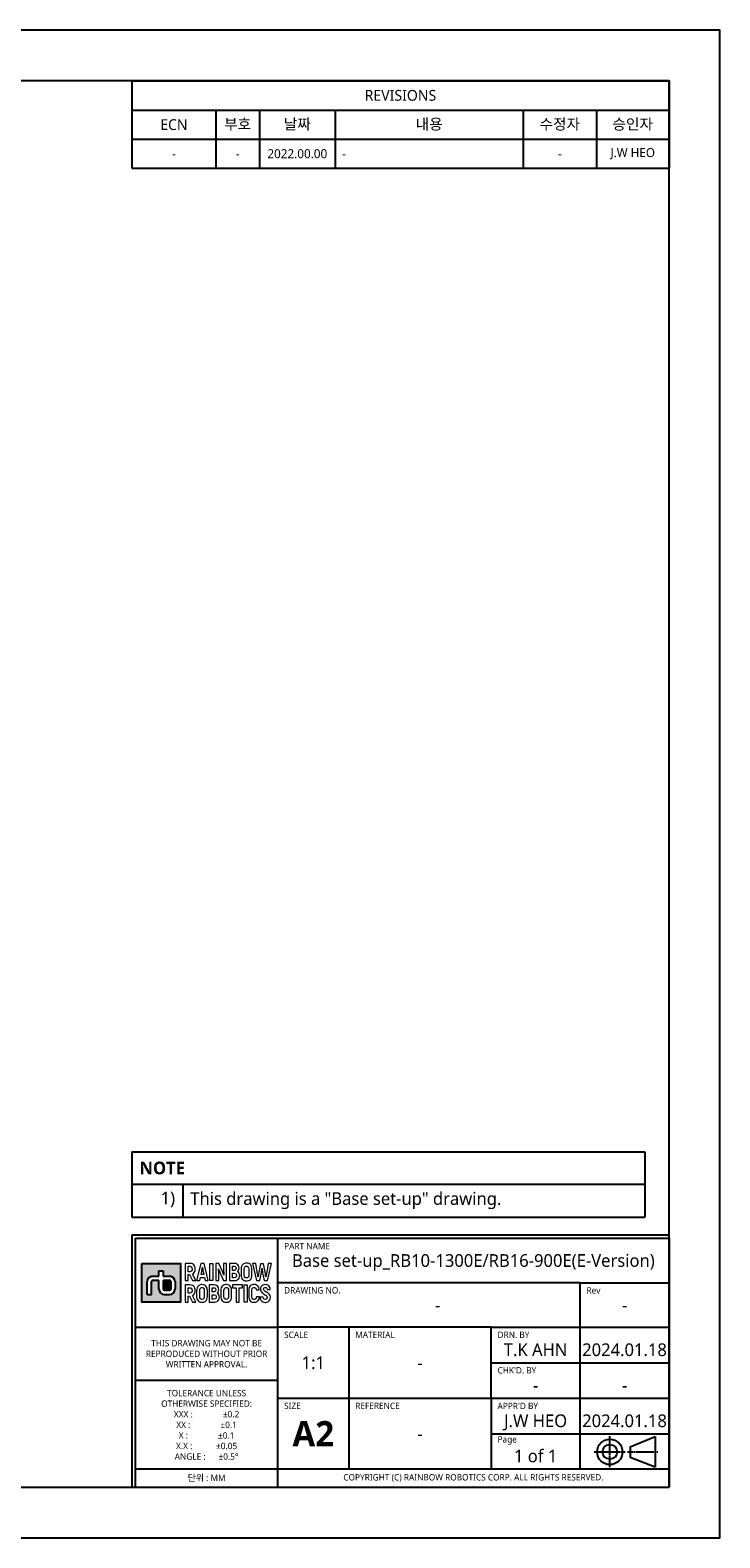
# Model space of a CAD drawing. Header units: millimetres. Extents: x 0 to 4378, y 0 to 2376.
# Tile 191 of 224: x 4186 to 4378, y 0 to 420. Entities that reach past the tile are written whole.
import ezdxf
from ezdxf.enums import TextEntityAlignment as Align

# ---------------------------------------------------------------- set-up
doc = ezdxf.new("R2010")
doc.units = ezdxf.units.MM
doc.header["$LTSCALE"] = 0.2
doc.linetypes.add('CENTER2', pattern=[1.125, 0.75, -0.125, 0.125, -0.125])
for name, color, linetype in [('02_Center Line', 1, 'CENTER2'), ('05_Section Line', 3, 'Continuous'), ('09_Table Line', 2, 'Continuous'), ('10_Drawing Template', 2, 'Continuous')]:
    doc.layers.add(name, color=color, linetype=linetype)
doc.layers.add('14_Mark', color=7, linetype='Continuous', true_color=0xe03c31)
doc.styles.add('Rainbow-2.5 Style', font='malgunsl.ttf')
doc.styles.add('Rainbow-4.0 Style', font='malgunsl.ttf')

# ---------------------------------------------------------------- blocks, each defined once
blk = doc.blocks.new('*T147')
at = {"color": 2, "transparency": 16777216}
for p, q in [((0, 0), (149.49, 0)), ((0, 0), (0, -24.36)), ((149.49, 0), (149.49, -24.36)), ((0, -8.16), (149.49, -8.16)), ((23.4, -8.16), (23.4, -24.36)), ((35.49, -8.16), (35.49, -24.36)), ((56.58, -8.16), (56.58, -24.36)), ((108.89, -8.16), (108.89, -24.36)), ((129.28, -8.16), (129.28, -24.36)), ((0, -16.31), (149.49, -16.31)), ((0, -24.36), (149.49, -24.36))]:
    blk.add_line(p, q, dxfattribs=at)
at = {"transparency": 16777216, "insert": (74.75, -4.08), "char_height": 3, "width": 145.6261, "attachment_point": 5, "style": 'Rainbow-2.5 Style'}
blk.add_mtext('REVISIONS', dxfattribs=at)
at = {"color": 7, "transparency": 16777216, "char_height": 3, "attachment_point": 5, "style": 'Rainbow-2.5 Style'}
for s, insert, width in [('ECN', (11.7, -12.24), 19.5319), ('부호', (29.44, -12.24), 8.2308), ('날짜', (46.04, -12.24), 17.2279), ('내용', (82.74, -12.24), 48.4448), ('수정자', (119.09, -12.24), 16.5265), ('승인자', (139.39, -12.24), 16.3446)]:
    blk.add_mtext(s, dxfattribs=dict(at, insert=insert, width=width))
at = {"color": 4, "transparency": 16777216, "char_height": 2.5, "style": 'Rainbow-2.5 Style'}
for s, insert, width, attachment_point in [('-', (11.7, -20.34), 19.5319, 5), ('-', (29.44, -20.34), 8.2308, 5), ('2022.00.00', (46.04, -20.34), 17.2279, 5), ('-', (58.51, -20.34), 48.4448, 4), ('-', (119.09, -20.34), 16.5265, 5), ('J.W HEO', (139.39, -20.34), 16.3446, 5)]:
    blk.add_mtext(s, dxfattribs=dict(at, insert=insert, width=width, attachment_point=attachment_point))
blk = doc.blocks.new('A$C5c51ae111123')
at = {"layer": '14_Mark'}
h = blk.add_hatch(color=256, dxfattribs=at)
h.dxf.hatch_style = 1
h.paths.add_polyline_path([(443.88, 76.44), (433.14, 76.44), (433.14, 65.7), (443.88, 65.7)])
h.paths.add_polyline_path([(439.1, 74.35), (439.1, 72.86), (440.9, 72.86, -0.414214), (442.38, 71.37), (442.38, 69.27, -0.414214), (440.9, 67.79), (439.39, 67.79, -0.414214), (437.91, 69.27), (437.91, 71.66), (436.12, 71.66, 0.414214), (435.82, 71.37), (435.82, 67.79), (434.63, 67.79), (434.63, 71.37, -0.414214), (436.11, 72.86), (437.91, 72.86), (437.91, 74.35)], flags=16)
h.paths.add_polyline_path([(440.89, 71.66, -0.414214), (441.19, 71.37), (441.19, 69.28, -0.414214), (440.89, 68.98), (439.4, 68.98, -0.414214), (439.1, 69.28), (439.1, 71.66)], flags=0)
h = blk.add_hatch(color=256, dxfattribs=at)
h.dxf.hatch_style = 1
h.paths.add_polyline_path([(441.19, 71.37, 0.414214), (440.89, 71.66), (439.1, 71.66), (439.1, 69.28, 0.414214), (439.4, 68.98), (440.89, 68.98, 0.414214), (441.19, 69.28)])
at = {"linetype": 'Continuous'}
for p, q in [((569.03, 25.37), (576.01, 28.26)), ((569.03, 25.37), (569.03, 22.41)), ((576.01, 28.26), (576.01, 19.67)), ((576.01, 19.67), (569.03, 22.41))]:
    blk.add_line(p, q, dxfattribs=at)
blk.add_lwpolyline([(0, 0), (594, 0), (594, 420), (0, 420)], close=True)
at = {"lineweight": 0}
for points in [[(446.5, 76.44), (445.19, 76.44), (445.19, 71.66), (446.03, 71.66), (446.03, 73.33), (446.41, 73.33)], [(446.49, 75.64), (446.65, 75.62), (446.91, 75.5), (447.06, 75.26), (447.11, 74.89), (447.1, 74.69), (447, 74.37), (446.8, 74.19), (446.49, 74.12), (446.03, 74.12)], [(446.03, 74.12), (446.03, 75.64), (446.49, 75.64)], [(447.77, 75.77), (447.59, 76.03), (447.48, 76.13), (447.21, 76.3), (446.88, 76.4), (446.5, 76.44)], [(447.7, 73.88), (447.85, 74.17), (447.94, 74.5), (447.97, 74.89), (447.96, 75.11), (447.9, 75.47), (447.77, 75.77)], [(450.45, 76.44), (449.55, 76.44), (448.38, 71.66), (449.25, 71.66), (449.44, 72.53), (450.56, 72.53)], [(450.56, 72.53), (450.75, 71.66), (451.62, 71.66), (450.45, 76.44)], [(454.6, 76.44), (453.76, 76.44), (453.76, 71.66), (454.59, 71.66), (454.59, 73.11), (454.58, 73.47), (454.57, 73.83), (454.55, 74.18), (454.52, 74.54), (454.49, 74.88), (454.51, 74.9)], [(455.97, 73.22), (455.94, 73.31), (455.8, 73.68), (455.71, 73.9), (455.59, 74.19), (454.6, 76.44)], [(455.87, 71.66), (456.7, 71.66), (456.7, 76.44)], [(456.7, 76.44), (455.87, 76.44), (455.87, 74.98), (455.88, 74.67), (455.89, 74.33), (455.92, 73.97), (455.95, 73.61), (455.99, 73.24), (455.97, 73.22)], [(458.94, 76.44), (457.55, 76.44), (457.55, 71.66), (458.98, 71.66), (459.05, 71.67), (459.41, 71.72), (459.72, 71.85), (459.99, 72.05), (460.04, 72.1), (460.22, 72.37)], [(458.81, 75.64), (459.08, 75.6), (459.28, 75.41), (459.35, 75.07), (459.31, 74.77), (459.14, 74.55), (458.84, 74.47), (458.38, 74.47)], [(458.38, 74.47), (458.38, 75.64), (458.81, 75.64)], [(460.04, 75.81), (459.85, 76.07), (459.62, 76.26), (459.3, 76.39), (458.94, 76.44)], [(460.04, 74.43), (460.16, 74.74), (460.2, 75.11), (460.2, 75.12), (460.16, 75.49), (460.04, 75.81)], [(462.28, 76.51), (462.08, 76.5), (461.73, 76.44), (461.43, 76.3), (461.18, 76.09), (461.05, 75.92), (460.9, 75.62), (460.81, 75.29), (460.78, 74.9), (460.78, 73.2), (460.79, 72.93), (460.87, 72.58), (460.99, 72.27)], [(460.99, 72.27), (461.18, 72.01), (461.3, 71.89), (461.58, 71.72), (461.91, 71.62), (462.28, 71.59), (462.49, 71.6), (462.84, 71.66), (463.13, 71.81), (463.39, 72.01), (463.52, 72.18), (463.66, 72.47), (463.75, 72.81), (463.78, 73.2), (463.78, 74.9), (463.77, 75.17), (463.7, 75.52), (463.57, 75.83)], [(462.28, 72.39), (462.08, 72.42), (461.84, 72.56), (461.7, 72.82), (461.64, 73.2), (461.64, 74.9), (461.66, 75.17), (461.78, 75.47), (461.98, 75.64), (462.28, 75.71)], [(463.57, 75.83), (463.39, 76.09), (463.26, 76.2), (462.99, 76.38), (462.66, 76.48), (462.28, 76.51)], [(462.28, 75.71), (462.49, 75.68), (462.73, 75.54), (462.87, 75.28), (462.92, 74.9), (462.92, 73.2), (462.9, 72.94), (462.79, 72.64), (462.59, 72.46), (462.28, 72.39)], [(464.85, 76.44), (463.98, 76.44), (465.05, 71.66)], [(465.48, 72.72), (465.46, 72.89), (465.42, 73.2), (465.35, 73.58), (465.28, 74.01), (464.85, 76.44)], [(467.02, 76.36), (466.14, 76.36), (465.72, 74.03), (465.65, 73.61), (465.58, 73.16), (465.53, 72.87), (465.51, 72.72), (465.48, 72.72)], [(467.65, 72.72), (467.64, 72.82), (467.59, 73.08), (467.53, 73.48), (467.44, 74.03), (467.02, 76.36)], [(467.22, 71.66), (468.11, 71.66), (469.18, 76.44)], [(469.18, 76.44), (468.31, 76.44), (467.89, 74.01), (467.83, 73.7), (467.76, 73.31), (467.71, 72.98), (467.68, 72.72), (467.65, 72.72)], [(446.41, 73.33), (447.26, 71.66), (448.18, 71.66), (447.22, 73.48)], [(447.22, 73.48), (447.23, 73.48), (447.49, 73.65), (447.7, 73.88)], [(449.61, 73.33), (449.8, 74.21), (449.82, 74.3), (449.87, 74.61), (449.93, 74.97), (449.99, 75.38), (450.01, 75.38)], [(450.01, 75.38), (450.04, 75.21), (450.1, 74.77), (450.16, 74.44), (450.2, 74.21), (450.39, 73.33), (449.61, 73.33)], [(454.51, 74.9), (454.52, 74.85), (454.61, 74.63), (454.75, 74.26), (454.95, 73.74), (455.87, 71.66)], [(458.85, 73.69), (459.05, 73.67), (459.34, 73.53), (459.43, 73.41), (459.51, 73.06), (459.51, 72.99), (459.42, 72.69), (459.2, 72.51), (458.85, 72.46), (458.38, 72.46)], [(458.38, 72.46), (458.38, 73.69), (458.85, 73.69)], [(460.22, 73.69), (460.05, 73.91), (459.76, 74.11), (459.84, 74.17), (460.04, 74.43)], [(460.22, 72.37), (460.34, 72.69), (460.37, 73.06), (460.34, 73.37), (460.22, 73.69)], [(465.05, 71.66), (465.94, 71.66), (466.34, 73.5), (466.36, 73.62), (466.43, 73.96), (466.48, 74.3), (466.53, 74.67), (466.57, 75.05), (466.6, 75.05)], [(466.6, 75.05), (466.61, 74.9), (466.65, 74.55), (466.69, 74.19), (466.75, 73.84), (466.82, 73.5), (467.22, 71.66)], [(446.5, 70.46), (445.19, 70.46), (445.19, 65.7), (446.03, 65.7), (446.03, 67.36), (446.41, 67.36)], [(446.49, 69.67), (446.65, 69.65), (446.91, 69.53), (447.06, 69.29), (447.11, 68.92), (447.1, 68.71), (447, 68.41), (446.8, 68.22), (446.49, 68.16), (446.03, 68.16)], [(446.03, 68.16), (446.03, 69.67), (446.49, 69.67)], [(446.41, 67.36), (447.26, 65.7), (448.18, 65.7), (447.22, 67.51)], [(447.77, 69.81), (447.59, 70.06), (447.48, 70.16), (447.21, 70.33), (446.88, 70.43), (446.5, 70.46)], [(447.22, 67.51), (447.23, 67.52), (447.49, 67.69), (447.7, 67.91)], [(447.7, 67.91), (447.85, 68.2), (447.94, 68.53), (447.97, 68.93), (447.96, 69.14), (447.9, 69.5), (447.77, 69.81)], [(449.88, 70.55), (449.68, 70.54), (449.33, 70.46), (449.03, 70.33), (448.78, 70.12), (448.64, 69.95), (448.5, 69.66), (448.41, 69.32), (448.38, 68.93), (448.38, 67.23), (448.39, 66.96), (448.46, 66.61), (448.59, 66.3)], [(448.59, 66.3), (448.78, 66.05), (448.9, 65.93), (449.18, 65.76), (449.5, 65.65), (449.88, 65.61), (450.08, 65.62), (450.43, 65.7), (450.73, 65.83), (450.98, 66.05), (451.11, 66.21), (451.26, 66.51), (451.35, 66.84), (451.38, 67.23), (451.38, 68.93), (451.36, 69.2), (451.3, 69.55), (451.17, 69.86)], [(449.88, 66.43), (449.67, 66.45), (449.44, 66.59), (449.29, 66.85), (449.24, 67.23), (449.24, 68.93), (449.26, 69.2), (449.37, 69.5), (449.58, 69.68), (449.88, 69.74)], [(451.17, 69.86), (450.98, 70.12), (450.86, 70.24), (450.58, 70.41), (450.25, 70.51), (449.88, 70.55)], [(449.88, 69.74), (450.09, 69.71), (450.33, 69.57), (450.47, 69.31), (450.51, 68.93), (450.51, 67.23), (450.49, 66.97), (450.38, 66.67), (450.18, 66.48), (449.88, 66.43)], [(453.29, 70.46), (451.89, 70.46), (451.89, 65.7), (453.4, 65.7), (453.76, 65.75), (454.07, 65.87), (454.34, 66.08), (454.38, 66.13), (454.57, 66.4)], [(453.16, 69.67), (453.43, 69.63), (453.63, 69.44), (453.7, 69.1), (453.65, 68.81), (453.49, 68.58), (453.19, 68.51), (452.73, 68.51)], [(452.73, 68.51), (452.73, 69.67), (453.16, 69.67)], [(453.2, 67.72), (453.4, 67.7), (453.69, 67.56), (453.78, 67.44), (453.86, 67.09), (453.86, 67.02), (453.77, 66.72), (453.55, 66.55), (453.2, 66.49), (452.73, 66.49)], [(452.73, 66.49), (452.73, 67.72), (453.2, 67.72)], [(454.39, 69.83), (454.2, 70.11), (453.96, 70.29), (453.65, 70.42), (453.29, 70.46)], [(454.56, 67.72), (454.39, 67.94), (454.11, 68.14), (454.18, 68.2), (454.38, 68.45)], [(454.38, 68.45), (454.51, 68.77), (454.55, 69.14), (454.55, 69.15), (454.51, 69.52), (454.39, 69.83)], [(454.57, 66.4), (454.68, 66.72), (454.72, 67.09), (454.69, 67.4), (454.56, 67.72)], [(456.63, 70.55), (456.43, 70.54), (456.08, 70.46), (455.78, 70.33), (455.53, 70.12), (455.39, 69.95), (455.25, 69.66), (455.16, 69.32), (455.13, 68.93), (455.13, 67.23), (455.14, 66.96), (455.21, 66.61), (455.34, 66.3)], [(455.34, 66.3), (455.53, 66.05), (455.66, 65.93), (455.93, 65.76), (456.26, 65.65), (456.63, 65.61), (456.83, 65.62), (457.18, 65.7), (457.48, 65.83), (457.73, 66.05), (457.87, 66.21), (458.02, 66.51), (458.1, 66.84), (458.13, 67.23), (458.13, 68.93), (458.12, 69.2), (458.05, 69.55), (457.92, 69.86)], [(456.63, 66.43), (456.42, 66.45), (456.19, 66.59), (456.04, 66.85), (455.99, 67.23), (455.99, 68.93), (456.01, 69.2), (456.12, 69.5), (456.33, 69.68), (456.63, 69.74)], [(457.92, 69.86), (457.73, 70.12), (457.61, 70.24), (457.33, 70.41), (457.01, 70.51), (456.63, 70.55)], [(456.63, 69.74), (456.84, 69.71), (457.08, 69.57), (457.22, 69.31), (457.26, 68.93), (457.26, 67.23), (457.25, 66.97), (457.14, 66.67), (456.93, 66.48), (456.63, 66.43)], [(463.05, 69.76), (462.96, 69.43), (462.93, 69.04), (462.93, 67.13), (462.93, 66.93), (463, 66.57), (463.12, 66.26), (463.31, 66.01), (463.39, 65.94), (463.65, 65.76), (463.98, 65.65), (464.36, 65.61), (464.52, 65.62), (464.88, 65.68), (465.19, 65.81), (465.44, 66.01), (465.53, 66.11), (465.7, 66.4)], [(464.36, 70.56), (464.23, 70.56), (463.87, 70.5), (463.56, 70.37), (463.31, 70.17), (463.21, 70.04), (463.05, 69.76)], [(464.36, 66.43), (464.28, 66.43), (464.01, 66.53), (463.85, 66.76), (463.79, 67.13), (463.79, 69.13), (463.87, 69.47), (464.06, 69.68), (464.35, 69.75)], [(464.35, 69.75), (464.53, 69.74), (464.82, 69.58), (464.91, 69.42), (464.99, 69.05), (465.83, 69.05), (465.81, 69.25), (465.74, 69.61), (465.61, 69.92), (465.42, 70.17), (465.34, 70.25), (465.07, 70.42), (464.74, 70.53), (464.36, 70.56)], [(467.49, 70.56), (467.46, 70.56), (467.09, 70.52), (466.77, 70.4), (466.51, 70.21), (466.31, 69.99), (466.18, 69.68), (466.14, 69.32), (466.17, 69.04), (466.28, 68.71), (466.4, 68.51), (466.64, 68.26), (466.8, 68.13), (467.1, 67.92), (467.27, 67.81), (467.56, 67.63), (467.66, 67.56), (467.91, 67.32), (467.95, 67.27), (468.05, 66.95), (468.05, 66.87), (467.91, 66.57), (467.84, 66.51), (467.49, 66.42)], [(468.76, 66.28), (468.89, 66.59), (468.93, 66.94), (468.91, 67.17), (468.83, 67.5), (468.75, 67.65), (468.55, 67.92), (468.45, 68.02), (468.16, 68.24), (468.06, 68.31), (467.76, 68.5), (467.67, 68.54), (467.38, 68.73), (467.35, 68.75), (467.1, 68.99), (466.99, 69.3), (466.99, 69.32), (467.13, 69.63), (467.15, 69.65), (467.49, 69.75)], [(468.69, 69.93), (468.49, 70.19), (468.45, 70.23), (468.19, 70.41), (467.86, 70.52), (467.49, 70.56)], [(467.49, 69.75), (467.72, 69.71), (467.93, 69.52), (468, 69.18), (468.86, 69.18), (468.86, 69.25), (468.81, 69.62), (468.69, 69.93)], [(465.85, 67.11), (465.01, 67.11), (464.97, 66.88), (464.83, 66.6), (464.71, 66.51), (464.36, 66.43)], [(465.7, 66.4), (465.8, 66.72), (465.85, 67.11)], [(466.9, 67.05), (466.04, 67.05), (466.05, 66.91), (466.11, 66.55), (466.24, 66.24), (466.44, 65.98), (466.51, 65.92), (466.78, 65.74), (467.11, 65.64), (467.49, 65.6), (467.61, 65.6), (467.97, 65.66), (468.28, 65.79), (468.54, 65.98), (468.56, 66), (468.76, 66.28)], [(467.49, 66.42), (467.47, 66.42), (467.15, 66.49), (466.97, 66.7), (466.9, 67.05)]]:
    blk.add_lwpolyline(points, dxfattribs=at)
for points in [[(452.08, 76.44), (452.91, 76.44), (452.91, 71.66), (452.08, 71.66), (452.08, 76.44)], [(461.18, 70.46), (458.41, 70.46), (458.41, 69.67), (459.37, 69.67), (459.37, 65.7), (460.23, 65.7), (460.23, 69.67), (461.18, 69.67)], [(461.58, 70.46), (462.42, 70.46), (462.42, 65.7), (461.58, 65.7), (461.58, 70.46)]]:
    blk.add_lwpolyline(points, close=True, dxfattribs=at)
at = {"linetype": 'Continuous'}
for radius in [3.55, 2.04]:
    blk.add_circle((563.39, 23.94), radius, dxfattribs=at)
at = {"layer": '02_Center Line'}
for p, q in [((563.39, 19.68), (563.39, 28.28)), ((559.05, 23.94), (567.65, 23.94)), ((568.33, 23.94), (576.78, 23.94))]:
    blk.add_line(p, q, dxfattribs=at)
at = {"layer": '05_Section Line', "linetype": 'Continuous'}
for q in [(430.37, 14.14), (579.86, 84.43)]:
    blk.add_line((430.37, 84.43), q, dxfattribs=at)
blk.add_lwpolyline([(579.86, 14.14), (579.86, 405.9), (14.14, 405.9), (14.14, 14.14)], close=True, dxfattribs=at)
at = {"layer": '09_Table Line'}
for p, q in [((431.36, 58.69), (431.36, 83.44)), ((431.36, 83.44), (470.96, 83.44)), ((470.96, 14.14), (470.96, 83.44)), ((470.96, 83.44), (579.86, 83.44)), ((579.86, 83.44), (579.86, 14.14)), ((555.11, 71.07), (470.96, 71.07)), ((555.11, 71.07), (579.86, 71.07)), ((555.11, 58.69), (555.11, 71.07)), ((431.36, 58.69), (470.96, 58.69)), ((431.36, 43.84), (431.36, 58.69)), ((530.36, 58.69), (470.96, 58.69)), ((490.76, 58.69), (490.76, 19.09)), ((530.36, 58.69), (555.11, 58.69)), ((530.36, 48.79), (530.36, 58.69)), ((555.11, 48.79), (555.11, 58.69)), ((555.11, 58.69), (579.86, 58.69)), ((530.36, 48.79), (555.11, 48.79)), ((530.36, 38.89), (530.36, 48.79)), ((555.11, 38.89), (555.11, 48.79)), ((555.11, 48.79), (579.86, 48.79)), ((470.96, 43.84), (431.36, 43.84)), ((431.36, 33.12), (431.36, 43.84)), ((470.96, 38.89), (579.86, 38.89)), ((530.36, 38.89), (530.36, 28.99)), ((555.11, 28.99), (555.11, 38.89)), ((431.36, 14.14), (431.36, 33.12)), ((530.36, 28.99), (530.36, 19.09)), ((530.36, 28.99), (555.11, 28.99)), ((555.11, 19.09), (555.11, 28.99)), ((555.11, 28.99), (579.86, 28.99)), ((470.96, 19.09), (431.36, 19.09)), ((579.86, 19.09), (470.96, 19.09)), ((431.36, 14.14), (470.96, 14.14)), ((470.96, 14.14), (579.86, 14.14))]:
    blk.add_line(p, q, dxfattribs=at)
at = {"layer": '14_Mark'}
for p, q in [((436.11, 72.86), (437.91, 72.86)), ((437.91, 71.66), (436.12, 71.66)), ((437.91, 72.86), (437.91, 74.35)), ((437.91, 74.35), (439.1, 74.35)), ((437.91, 69.27), (437.91, 71.66)), ((439.1, 74.35), (439.1, 72.86)), ((439.1, 72.86), (440.9, 72.86)), ((440.89, 71.66), (439.1, 71.66)), ((439.1, 71.66), (439.1, 69.28)), ((434.63, 67.79), (434.63, 71.37)), ((434.63, 67.79), (435.82, 67.79)), ((435.82, 67.79), (435.82, 71.37)), ((439.39, 67.79), (440.9, 67.79)), ((439.4, 68.98), (440.89, 68.98)), ((441.19, 71.37), (441.19, 69.28)), ((442.38, 71.37), (442.38, 69.27))]:
    blk.add_line(p, q, dxfattribs=at)
blk.add_lwpolyline([(433.14, 76.44), (443.88, 76.44), (443.88, 65.7), (433.14, 65.7)], close=True, dxfattribs=at)
for centre, radius, start, end in [((436.11, 71.37), 1.49, 90, 180), ((436.12, 71.37), 0.297, 90, 180), ((440.89, 71.37), 0.297, 0, 90), ((440.9, 71.37), 1.49, 0, 90), ((439.39, 69.27), 1.49, 180, 270), ((439.4, 69.28), 0.297, 180, 270), ((440.89, 69.28), 0.297, 270, 0), ((440.9, 69.27), 1.49, 270, 0)]:
    blk.add_arc(centre, radius, start, end, dxfattribs=at)
at = {"color": 2, "linetype": 'Continuous', "char_height": 1.7679, "width": 39.6, "attachment_point": 5, "style": 'Rainbow-4.0 Style'}
for s, insert in [('{\\C256;THIS DRAWING MAY NOT BE \\PREPRODUCED WITHOUT PRIOR \\PWRITTEN APPROVAL.}', (451.16, 51.27)), ('{\\C256;TOLERANCE UNLESS \\POTHERWISE SPECIFIED:\\PXXX :              %%P0.2\\PXX :              %%P0.1  \\PX :              %%P0.1\\PX.X :           %%P0.05\\PANGLE :      %%P0.5%%D}', (451.16, 31.47)), ('{\\C256;단위 : MM}', (451.16, 16.62))]:
    blk.add_mtext(s, dxfattribs=dict(at, insert=insert))
at = {"insert": (480.86, 28.99), "char_height": 7.0714, "width": 19.8, "attachment_point": 5, "style": 'Rainbow-4.0 Style'}
blk.add_mtext('{\\fMalgun Gothic|b1|i0|c129|p50;A2}', dxfattribs=at)
at = {"linetype": 'Continuous', "insert": (525.41, 16.67), "char_height": 1.7679, "width": 108.9, "attachment_point": 5, "style": 'Rainbow-4.0 Style'}
blk.add_mtext('COPYRIGHT (C) RAINBOW ROBOTICS CORP. ALL RIGHTS RESERVED.', dxfattribs=at)
at = {"linetype": 'Continuous', "style": 'Rainbow-4.0 Style'}
for tag, p in [('PART_NAME', (525.41, 77.26)), ('DRAWING_NO', (515.51, 64.88)), ('REV', (567.48, 64.88)), ('제도', (542.73, 52.41)), ('SCALE', (480.86, 48.79)), ('MATERIAL', (510.56, 48.79)), ('DATE_1', (567.48, 52.41)), ('검도', (542.73, 42.51)), ('DATE_2', (567.48, 42.51)), ('승인', (542.73, 32.61)), ('DATE_3', (567.48, 32.61)), ('REFERENCE', (510.56, 28.99)), ('PAGE', (542.73, 22.81))]:
    blk.add_attdef(tag, text='', height=3.54, dxfattribs=at).set_placement(p, align=Align.MIDDLE_CENTER)
at = {"layer": '10_Drawing Template', "linetype": 'Continuous', "attachment_point": 7, "style": 'Rainbow-4.0 Style'}
for s, insert, char_height in [('PART NAME', (472.73, 80.4), 1.768), ('DRAWING NO.', (472.73, 68.03), 1.7679), ('Rev', (556.88, 68.03), 1.768), ('SCALE', (472.73, 55.65), 1.768), ('MATERIAL', (492.53, 55.65), 1.768), ('DRN. BY', (532.13, 55.65), 1.768), ("CHK'D. BY", (532.13, 45.75), 1.768), ('SIZE', (472.73, 35.85), 1.768), ('REFERENCE', (492.53, 35.85), 1.768), ("APPR'D BY", (532.13, 35.85), 1.768), ('Page', (532.13, 25.95), 1.768)]:
    blk.add_mtext(s, dxfattribs=dict(at, insert=insert, char_height=char_height))
blk = doc.blocks.new('*T148')
at = {"color": 251, "transparency": 16777216}
for p, q in [((0, 0), (142.74, 0)), ((0, 0), (0, -18.17)), ((142.74, 0), (142.74, -18.17)), ((0, -8.93), (142.74, -8.93)), ((0, -8.98), (142.74, -8.98)), ((14.14, -8.98), (14.14, -18.17)), ((0, -18.17), (142.74, -18.17))]:
    blk.add_line(p, q, dxfattribs=at)
at = {"transparency": 16777216, "style": 'Rainbow-2.5 Style'}
for s, insert, char_height, width, attachment_point in [('{\\fMalgun Gothic|b1|i0|c129|p50;NOTE}', (2.12, -4.48), 3.5357, 138.4955, 4), ('1)', (12.02, -11.08), 3.536, 9.9, 3), ('This drawing is a "Base set-up" drawing.', (16.26, -13.56), 3.5357, 124.3526, 4)]:
    blk.add_mtext(s, dxfattribs=dict(at, insert=insert, char_height=char_height, width=width, attachment_point=attachment_point))

msp = doc.modelspace()

# ---------------------------------------------------------------- block references
msp.add_blockref('A$C5c51ae111123', (3784, 0)).add_auto_attribs({'승인': 'J.W HEO', '검도': '-', '제도': 'T.K AHN', 'REV': '-', 'PART_NAME': 'Base set-up_RB10-1300E/RB16-900E(E-Version)', 'DRAWING_NO': '-', 'SCALE': '1:1', 'MATERIAL': '-', 'REFERENCE': '-', 'PAGE': '1 of 1', 'DATE_1': '2024.01.18', 'DATE_2': '-', 'DATE_3': '2024.01.18'})
for name, p in [('*T147', (4214.367, 405.9)), ('*T148', (4214.367, 107.486))]:
    msp.add_blockref(name, p)

doc.saveas('drawing.dxf')
